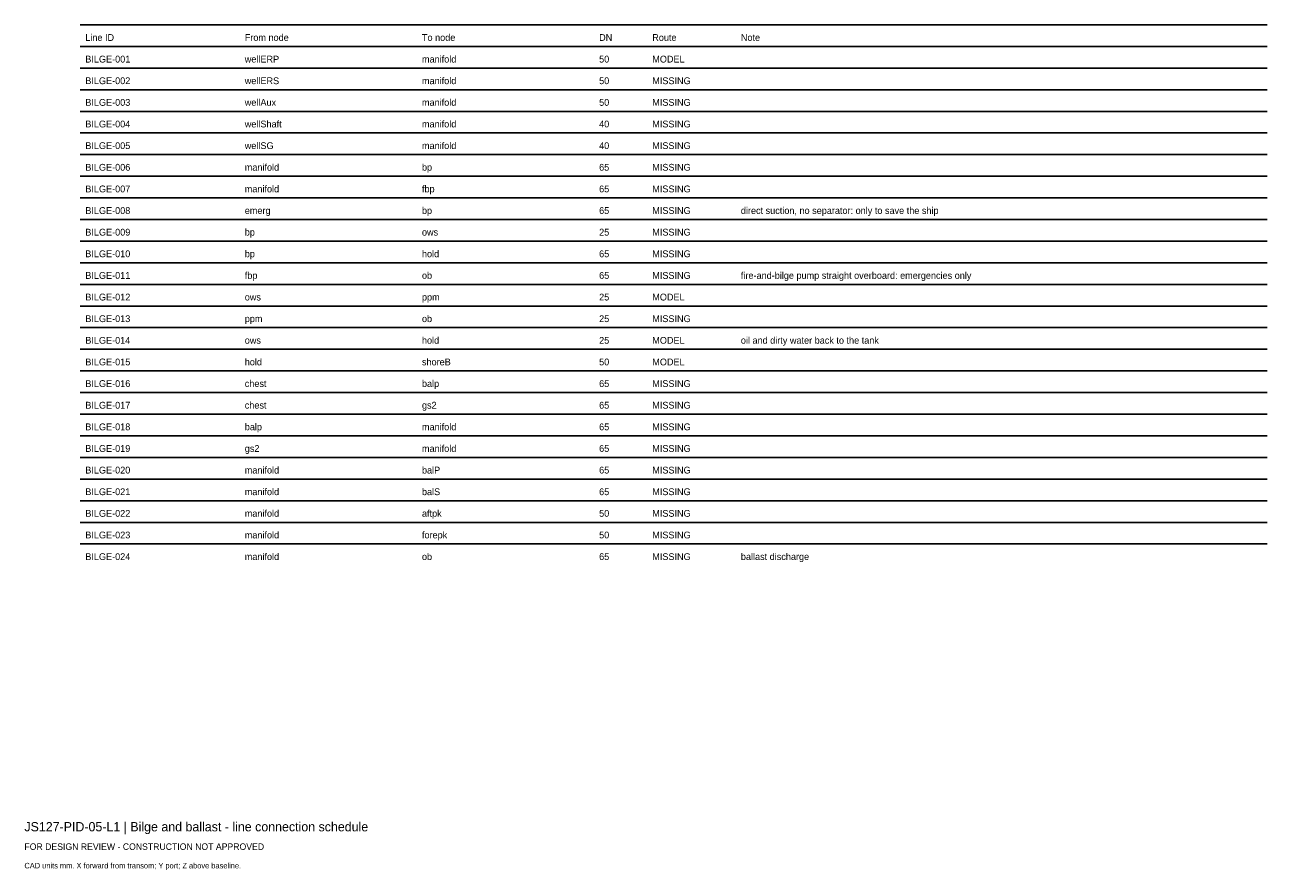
# Model space of a CAD drawing. Header units: millimetres. Extents: x 0 to 402, y -25 to 249.
import ezdxf

# ---------------------------------------------------------------- set-up
doc = ezdxf.new("R2010")
doc.units = ezdxf.units.MM
doc.layers.add('ANNOTATION', color=7, linetype='Continuous')
doc.layers.add('GEOMETRY', color=7, linetype='Continuous')

msp = doc.modelspace()

# ---------------------------------------------------------------- linework, layer by layer
at = {"layer": 'GEOMETRY'}
for p, q in [((18, 249), (402, 249)), ((18, 242), (402, 242)), ((18, 235), (402, 235)), ((18, 228), (402, 228)), ((18, 221), (402, 221)), ((18, 214), (402, 214)), ((18, 207), (402, 207)), ((18, 200), (402, 200)), ((18, 193), (402, 193)), ((18, 186), (402, 186)), ((18, 179), (402, 179)), ((18, 172), (402, 172)), ((18, 165), (402, 165)), ((18, 158), (402, 158)), ((18, 151), (402, 151)), ((18, 144), (402, 144)), ((18, 137), (402, 137)), ((18, 130), (402, 130)), ((18, 123), (402, 123)), ((18, 116), (402, 116)), ((18, 109), (402, 109)), ((18, 102), (402, 102)), ((18, 95), (402, 95)), ((18, 88), (402, 88)), ((18, 81), (402, 81))]:
    msp.add_line(p, q, dxfattribs=at)

# ---------------------------------------------------------------- texts
at = {"layer": 'ANNOTATION'}
for s, height, p in [('Line ID', 2.2, (19.7, 243.8)), ('From node', 2.2, (71.28, 243.8)), ('To node', 2.2, (128.6, 243.8)), ('DN', 2.2, (185.91, 243.8)), ('Route', 2.2, (203.1, 243.8)), ('Note', 2.2, (231.76, 243.8)), ('BILGE-001', 2.2, (19.7, 236.8)), ('wellERP', 2.2, (71.28, 236.8)), ('manifold', 2.2, (128.6, 236.8)), ('50', 2.2, (185.91, 236.8)), ('MODEL', 2.2, (203.1, 236.8)), ('BILGE-002', 2.2, (19.7, 229.8)), ('wellERS', 2.2, (71.28, 229.8)), ('manifold', 2.2, (128.6, 229.8)), ('50', 2.2, (185.91, 229.8)), ('MISSING', 2.2, (203.1, 229.8)), ('wellAux', 2.2, (71.28, 222.8)), ('manifold', 2.2, (128.6, 222.8)), ('BILGE-003', 2.2, (19.7, 222.8)), ('50', 2.2, (185.91, 222.8)), ('MISSING', 2.2, (203.1, 222.8)), ('BILGE-004', 2.2, (19.7, 215.8)), ('wellShaft', 2.2, (71.28, 215.8)), ('manifold', 2.2, (128.6, 215.8)), ('40', 2.2, (185.91, 215.8)), ('MISSING', 2.2, (203.1, 215.8)), ('BILGE-005', 2.2, (19.7, 208.8)), ('wellSG', 2.2, (71.28, 208.8)), ('manifold', 2.2, (128.6, 208.8)), ('40', 2.2, (185.91, 208.8)), ('MISSING', 2.2, (203.1, 208.8)), ('BILGE-006', 2.2, (19.7, 201.8)), ('manifold', 2.2, (71.28, 201.8)), ('bp', 2.2, (128.6, 201.8)), ('65', 2.2, (185.91, 201.8)), ('MISSING', 2.2, (203.1, 201.8)), ('BILGE-007', 2.2, (19.7, 194.8)), ('manifold', 2.2, (71.28, 194.8)), ('fbp', 2.2, (128.6, 194.8)), ('65', 2.2, (185.91, 194.8)), ('MISSING', 2.2, (203.1, 194.8)), ('BILGE-008', 2.2, (19.7, 187.8)), ('emerg', 2.2, (71.28, 187.8)), ('bp', 2.2, (128.6, 187.8)), ('65', 2.2, (185.91, 187.8)), ('MISSING', 2.2, (203.1, 187.8)), ('direct suction, no separator: only to save the ship', 2.2, (231.76, 187.8)), ('BILGE-009', 2.2, (19.7, 180.8)), ('bp', 2.2, (71.28, 180.8)), ('ows', 2.2, (128.6, 180.8)), ('25', 2.2, (185.91, 180.8)), ('MISSING', 2.2, (203.1, 180.8)), ('BILGE-010', 2.2, (19.7, 173.8)), ('bp', 2.2, (71.28, 173.8)), ('hold', 2.2, (128.6, 173.8)), ('65', 2.2, (185.91, 173.8)), ('MISSING', 2.2, (203.1, 173.8)), ('BILGE-011', 2.2, (19.7, 166.8)), ('fbp', 2.2, (71.28, 166.8)), ('ob', 2.2, (128.6, 166.8)), ('65', 2.2, (185.91, 166.8)), ('MISSING', 2.2, (203.1, 166.8)), ('fire-and-bilge pump straight overboard: emergencies only', 2.2, (231.76, 166.8)), ('BILGE-012', 2.2, (19.7, 159.8)), ('ows', 2.2, (71.28, 159.8)), ('ppm', 2.2, (128.6, 159.8)), ('25', 2.2, (185.91, 159.8)), ('MODEL', 2.2, (203.1, 159.8)), ('BILGE-013', 2.2, (19.7, 152.8)), ('ppm', 2.2, (71.28, 152.8)), ('ob', 2.2, (128.6, 152.8)), ('25', 2.2, (185.91, 152.8)), ('MISSING', 2.2, (203.1, 152.8)), ('BILGE-014', 2.2, (19.7, 145.8)), ('ows', 2.2, (71.28, 145.8)), ('hold', 2.2, (128.6, 145.8)), ('25', 2.2, (185.91, 145.8)), ('MODEL', 2.2, (203.1, 145.8)), ('oil and dirty water back to the tank', 2.2, (231.76, 145.8)), ('BILGE-015', 2.2, (19.7, 138.8)), ('hold', 2.2, (71.28, 138.8)), ('shoreB', 2.2, (128.6, 138.8)), ('50', 2.2, (185.91, 138.8)), ('MODEL', 2.2, (203.1, 138.8)), ('BILGE-016', 2.2, (19.7, 131.8)), ('chest', 2.2, (71.28, 131.8)), ('balp', 2.2, (128.6, 131.8)), ('65', 2.2, (185.91, 131.8)), ('MISSING', 2.2, (203.1, 131.8)), ('BILGE-017', 2.2, (19.7, 124.8)), ('chest', 2.2, (71.28, 124.8)), ('gs2', 2.2, (128.6, 124.8)), ('65', 2.2, (185.91, 124.8)), ('MISSING', 2.2, (203.1, 124.8)), ('BILGE-018', 2.2, (19.7, 117.8)), ('balp', 2.2, (71.28, 117.8)), ('manifold', 2.2, (128.6, 117.8)), ('65', 2.2, (185.91, 117.8)), ('MISSING', 2.2, (203.1, 117.8)), ('BILGE-019', 2.2, (19.7, 110.8)), ('gs2', 2.2, (71.28, 110.8)), ('manifold', 2.2, (128.6, 110.8)), ('65', 2.2, (185.91, 110.8)), ('MISSING', 2.2, (203.1, 110.8)), ('BILGE-020', 2.2, (19.7, 103.8)), ('manifold', 2.2, (71.28, 103.8)), ('balP', 2.2, (128.6, 103.8)), ('65', 2.2, (185.91, 103.8)), ('MISSING', 2.2, (203.1, 103.8)), ('BILGE-021', 2.2, (19.7, 96.8)), ('manifold', 2.2, (71.28, 96.8)), ('balS', 2.2, (128.6, 96.8)), ('65', 2.2, (185.91, 96.8)), ('MISSING', 2.2, (203.1, 96.8)), ('BILGE-022', 2.2, (19.7, 89.8)), ('manifold', 2.2, (71.28, 89.8)), ('aftpk', 2.2, (128.6, 89.8)), ('50', 2.2, (185.91, 89.8)), ('MISSING', 2.2, (203.1, 89.8)), ('BILGE-023', 2.2, (19.7, 82.8)), ('manifold', 2.2, (71.28, 82.8)), ('forepk', 2.2, (128.6, 82.8)), ('50', 2.2, (185.91, 82.8)), ('MISSING', 2.2, (203.1, 82.8)), ('BILGE-024', 2.2, (19.7, 75.8)), ('manifold', 2.2, (71.28, 75.8)), ('ob', 2.2, (128.6, 75.8)), ('65', 2.2, (185.91, 75.8)), ('MISSING', 2.2, (203.1, 75.8)), ('ballast discharge', 2.2, (231.76, 75.8)), ('JS127-PID-05-L1 | Bilge and ballast - line connection schedule', 3, (0, -12)), ('FOR DESIGN REVIEW - CONSTRUCTION NOT APPROVED', 2.1, (0, -18)), ('CAD units mm. X forward from transom; Y port; Z above baseline.', 1.8, (0, -24))]:
    msp.add_text(s, height=height, dxfattribs=at).set_placement(p)

doc.saveas('drawing.dxf')
